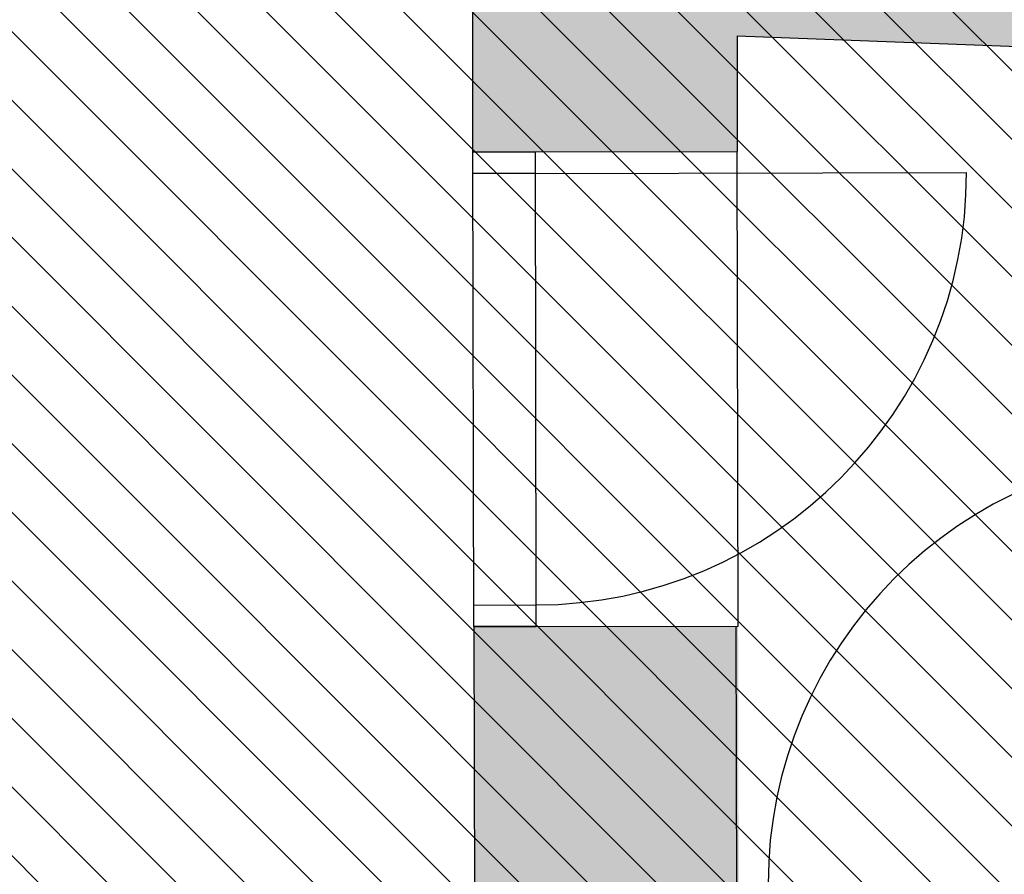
# Model space of a CAD drawing. Header units: millimetres. Extents: x -40276 to 214973, y -147941 to 35228.
# Tile 245 of 256: x -7191 to -5366, y 16017 to 17601. Entities that reach past the tile are written whole.
import ezdxf

# ---------------------------------------------------------------- set-up
doc = ezdxf.new("R2010")
doc.units = ezdxf.units.MM
doc.header["$MEASUREMENT"] = 0
for name, color, linetype in [('1._POHLED ZÁPADNÍ_2_0_plochy', 7, 'Continuous'), ('1._POHLED ZÁPADNÍ_2_Konstrukce - nosné', 7, 'Continuous'), ('1._POHLED ZÁPADNÍ_2_Nové_Konstrukce - nosné', 7, 'Continuous'), ('1._POHLED ZÁPADNÍ_2_Výplně – Řezové', 7, 'Continuous')]:
    doc.layers.add(name, color=color, linetype=linetype)

msp = doc.modelspace()

# ---------------------------------------------------------------- hatches: boundary and pattern name
at = {"layer": '1._POHLED ZÁPADNÍ_2_0_plochy', "linetype": 'Continuous', "lineweight": 20, "true_color": 0xffaaaa}
h = msp.add_hatch(dxfattribs=at)
h.set_pattern_fill('Izolační_tvárnice_0002', color=21, style=0, pattern_type=2)
h.set_pattern_definition([(315, (-10360.18, 9405.31), (63.6396, 63.6396), [])])
h.paths.add_polyline_path([(-10906.3, 18690.2), (-10970.7, 9084.1), (-20311.4, 10009.9), (-20479.4, 269.7), (-242.3, 419.8), (-238.4, 17796)])
at = {"layer": '1._POHLED ZÁPADNÍ_2_Výplně – Řezové', "linetype": 'Continuous', "lineweight": 13}
for points in [[(-321.5, 17970), (-5948.2, 18387), (-5940.1, 17574.2), (-321.2, 17360.9)], [(-5862, 17922.3), (-6352.1, 17964.8), (-6350.9, 17356.2), (-5860.9, 17357.1)], [(-5859.3, 16477.1), (-6349.3, 16476.2), (-6348.4, 15997.8), (-5858.4, 15998.7)]]:
    msp.add_hatch(color=254, dxfattribs=at).paths.add_polyline_path(points)

# ---------------------------------------------------------------- linework, layer by layer
at = {"layer": '1._POHLED ZÁPADNÍ_2_Konstrukce - nosné', "color": 7, "linetype": 'Continuous', "lineweight": 25}
for p, q in [((-6350.9, 17356.2), (-6352.1, 17964.8)), ((-5861.4, 17571.2), (-821.7, 17379.9)), ((-5861.4, 17571.2), (-5860.9, 17357.1)), ((-6349.3, 16476.2), (-6344.4, 13940)), ((-5863.6, 16477.1), (-5860.9, 15080.1))]:
    msp.add_line(p, q, dxfattribs=at)
msp.add_arc((-5003.6, 16000.3), 800, 90.1093, 180.1093, dxfattribs=at)
at = {"layer": '1._POHLED ZÁPADNÍ_2_Nové_Konstrukce - nosné', "color": 1, "linetype": 'Continuous', "lineweight": 25}
for p, q in [((-6350.9, 17356.2), (-6235.9, 17356.4)), ((-6350.9, 17356.2), (-6235.9, 17356.4)), ((-6350.9, 17356.2), (-6235.9, 17356.4)), ((-6349.3, 16476.2), (-6350.9, 17356.2)), ((-6350.9, 17316.2), (-6350.9, 17356.2)), ((-6235.9, 17356.4), (-5860.9, 17357.1)), ((-6235.9, 17356.4), (-6234.3, 16513.2)), ((-5859.3, 16477.1), (-5860.9, 17357.1)), ((-6235.9, 17316.4), (-6350.9, 17316.2)), ((-6235.9, 17316.4), (-5435.9, 17317.9)), ((-6349.3, 16516.2), (-6234.3, 16516.4)), ((-6349.3, 16476.2), (-6349.3, 16516.2)), ((-6234.3, 16516.4), (-6234.3, 16476.4)), ((-6234.3, 16476.4), (-6349.3, 16476.2)), ((-6349.3, 16476.2), (-6234.3, 16476.4)), ((-6349.3, 16476.2), (-6234.3, 16476.4)), ((-6234.3, 16476.4), (-5859.3, 16477.1))]:
    msp.add_line(p, q, dxfattribs=at)
msp.add_arc((-6235.9, 17316.4), 800, 270.1093, 0.1093, dxfattribs=at)

doc.saveas('drawing.dxf')
